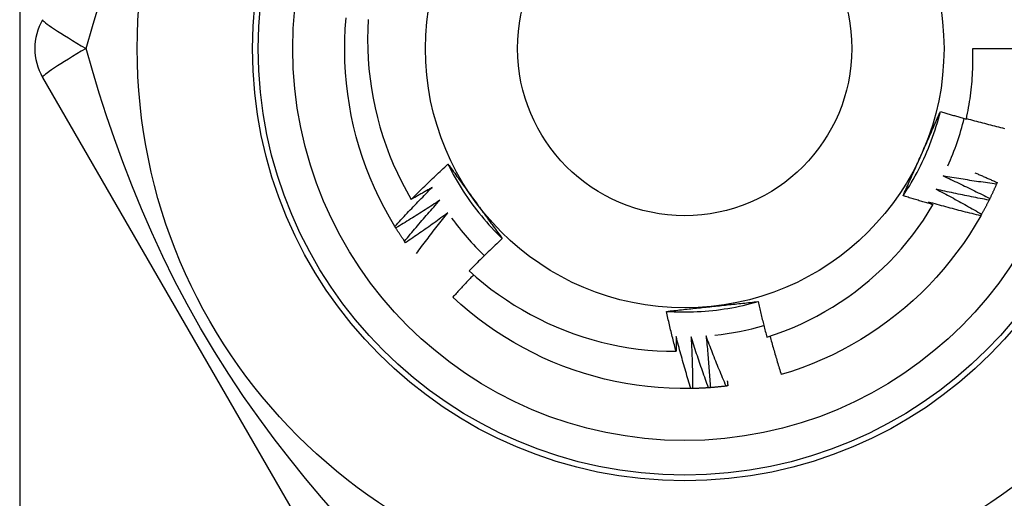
# Model space of a CAD drawing. Header units: inches. Extents: x 5 to 143, y 9 to 75.
# Tile 8 of 125: x 6.9 to 7.236, y 28.334 to 28.497. Entities that reach past the tile are written whole.
import ezdxf

# ---------------------------------------------------------------- set-up
doc = ezdxf.new("R2010")
doc.units = ezdxf.units.IN
doc.header["$MEASUREMENT"] = 0
doc.layers.add('Visible Edges(ANSI)', color=7, linetype='Continuous', lineweight=25)
doc.layers.add('Visible Tangent Edges(ANSI)', color=7, linetype='Continuous', lineweight=25)

msp = doc.modelspace()

# ---------------------------------------------------------------- linework, layer by layer
at = {"layer": 'Visible Edges(ANSI)'}
for p, q in [((7.2253, 28.48718), (7.24302, 28.48718)), ((6.90753, 28.47733), (7.00868, 28.30214)), ((7.23363, 28.44142), (7.23339, 28.44087)), ((7.02821, 28.4259), (7.0279, 28.42642)), ((7.03153, 28.42086), (7.03118, 28.42136)), ((7.1296, 28.37107), (7.129, 28.37105))]:
    msp.add_line(p, q, dxfattribs=at)
at = {"layer": 'Visible Edges(ANSI)', "flags": 128}
for points in [[(7.0279, 28.42642), (7.026, 28.42962), (7.02421, 28.43288), (7.02252, 28.43619), (7.02094, 28.43956), (7.01947, 28.44298), (7.01811, 28.44644), (7.01686, 28.44994), (7.01573, 28.45349), (7.01471, 28.45706), (7.0138, 28.46067), (7.01301, 28.46431), (7.01233, 28.46797), (7.01178, 28.47164), (7.01134, 28.47534), (7.01102, 28.47904), (7.01082, 28.48276), (7.01074, 28.48648), (7.01077, 28.4902), (7.01093, 28.49391), (7.01121, 28.49762)], [(7.01878, 28.49712), (7.01862, 28.49375), (7.01856, 28.49036), (7.01861, 28.48698), (7.01877, 28.4836), (7.01903, 28.48023), (7.0194, 28.47688), (7.01987, 28.47354), (7.02044, 28.47022), (7.02112, 28.46691), (7.0219, 28.46363), (7.02279, 28.46038), (7.02378, 28.45715), (7.02487, 28.45396), (7.02606, 28.45079), (7.02735, 28.44766), (7.02874, 28.44458), (7.03022, 28.44154), (7.0318, 28.43856), (7.03346, 28.43563)], [(7.2231, 28.46308), (7.22331, 28.46407), (7.22351, 28.46506), (7.2237, 28.46606), (7.22388, 28.46705), (7.22405, 28.46805), (7.22421, 28.46905), (7.22435, 28.47005), (7.22449, 28.47105), (7.22462, 28.47205), (7.22474, 28.47305), (7.22485, 28.47406), (7.22494, 28.47506), (7.22503, 28.47607), (7.22511, 28.47708), (7.22517, 28.47808), (7.22523, 28.47909), (7.22527, 28.4801), (7.22531, 28.48111), (7.22533, 28.48212), (7.22535, 28.48313), (7.22535, 28.48414), (7.22535, 28.48515), (7.22533, 28.48616), (7.2253, 28.48718)], [(7.20148, 28.4369), (7.20221, 28.438), (7.20292, 28.43911), (7.20362, 28.44023), (7.2043, 28.44136), (7.20496, 28.4425), (7.20561, 28.44365), (7.20624, 28.44481), (7.20685, 28.44598), (7.20744, 28.44716), (7.20802, 28.44835), (7.20858, 28.44954), (7.20913, 28.45074), (7.20965, 28.45195), (7.21016, 28.45317), (7.21065, 28.45439), (7.21112, 28.45562), (7.21158, 28.45686), (7.21201, 28.45811), (7.21243, 28.45936), (7.21283, 28.46061), (7.21321, 28.46188), (7.21358, 28.46314), (7.21392, 28.46442), (7.21424, 28.4657)], [(7.2078, 28.45115), (7.20807, 28.45176), (7.20834, 28.45237), (7.20861, 28.45298), (7.20889, 28.45359), (7.20916, 28.45419), (7.20943, 28.4548), (7.2097, 28.45541), (7.20997, 28.45602), (7.21024, 28.45662), (7.21051, 28.45723), (7.21078, 28.45784), (7.21104, 28.45844), (7.21131, 28.45905), (7.21158, 28.45965), (7.21185, 28.46026), (7.21212, 28.46086), (7.21238, 28.46147), (7.21265, 28.46207), (7.21292, 28.46268), (7.21318, 28.46328), (7.21345, 28.46388), (7.21372, 28.46449), (7.21398, 28.46509), (7.21425, 28.46569)], [(7.21425, 28.46569), (7.21461, 28.46558), (7.21498, 28.46547), (7.21535, 28.46536), (7.21572, 28.46524), (7.21609, 28.46513), (7.21645, 28.46502), (7.21682, 28.46491), (7.21719, 28.4648), (7.21756, 28.46469), (7.21793, 28.46458), (7.2183, 28.46447), (7.21867, 28.46436), (7.21903, 28.46425), (7.2194, 28.46414), (7.21977, 28.46404), (7.22014, 28.46393), (7.22051, 28.46382), (7.22088, 28.46372), (7.22125, 28.46361), (7.22162, 28.4635), (7.22199, 28.4634), (7.22236, 28.46329), (7.22273, 28.46319), (7.2231, 28.46308)], [(7.22314, 28.46328), (7.22382, 28.46309), (7.2245, 28.4629), (7.22519, 28.46272), (7.22587, 28.46253), (7.22655, 28.46235), (7.22723, 28.46217), (7.22791, 28.46198), (7.2286, 28.4618), (7.22928, 28.46163), (7.22996, 28.46145), (7.23065, 28.46127), (7.23133, 28.4611), (7.23202, 28.46092), (7.2327, 28.46075), (7.23339, 28.46058), (7.23407, 28.46041), (7.23476, 28.46024), (7.23545, 28.46007), (7.23613, 28.45991)], [(7.20149, 28.4369), (7.20175, 28.43749), (7.20201, 28.43808), (7.20227, 28.43867), (7.20253, 28.43926), (7.20279, 28.43985), (7.20305, 28.44044), (7.20331, 28.44104), (7.20357, 28.44163), (7.20383, 28.44222), (7.2041, 28.44281), (7.20436, 28.4434), (7.20462, 28.444), (7.20488, 28.44459), (7.20515, 28.44518), (7.20541, 28.44578), (7.20568, 28.44637), (7.20594, 28.44697), (7.20621, 28.44756), (7.20647, 28.44816), (7.20674, 28.44875), (7.207, 28.44935), (7.20727, 28.44995), (7.20753, 28.45055), (7.2078, 28.45115)], [(7.03346, 28.43563), (7.03398, 28.43614), (7.03449, 28.43665), (7.03501, 28.43717), (7.03552, 28.43768), (7.03604, 28.43819), (7.03655, 28.4387), (7.03707, 28.43921), (7.03759, 28.43971), (7.03811, 28.44022), (7.03863, 28.44072), (7.03916, 28.44123), (7.03968, 28.44173), (7.0402, 28.44223), (7.04073, 28.44274), (7.04125, 28.44324), (7.04178, 28.44374), (7.04231, 28.44424), (7.04284, 28.44473), (7.04337, 28.44523), (7.0439, 28.44573), (7.04443, 28.44622), (7.04496, 28.44671), (7.04549, 28.44721), (7.04603, 28.4477)], [(7.04603, 28.4477), (7.04641, 28.44718), (7.04679, 28.44666), (7.04717, 28.44614), (7.04756, 28.44562), (7.04794, 28.4451), (7.04832, 28.44457), (7.0487, 28.44405), (7.04908, 28.44353), (7.04946, 28.44301), (7.04985, 28.44248), (7.05023, 28.44196), (7.05061, 28.44144), (7.05099, 28.44091), (7.05137, 28.44039), (7.05176, 28.43986), (7.05214, 28.43933), (7.05252, 28.43881), (7.05291, 28.43828), (7.05329, 28.43775), (7.05367, 28.43723), (7.05406, 28.4367), (7.05444, 28.43617), (7.05483, 28.43564), (7.05521, 28.43511)], [(7.04603, 28.4477), (7.04662, 28.44652), (7.04723, 28.44535), (7.04785, 28.44419), (7.04849, 28.44303), (7.04915, 28.44189), (7.04982, 28.44075), (7.05051, 28.43963), (7.05122, 28.43851), (7.05194, 28.43741), (7.05267, 28.43632), (7.05343, 28.43523), (7.0542, 28.43416), (7.05498, 28.4331), (7.05578, 28.43205), (7.0566, 28.43102), (7.05743, 28.42999), (7.05827, 28.42898), (7.05913, 28.42798), (7.06001, 28.42699), (7.06089, 28.42602), (7.0618, 28.42505), (7.06271, 28.42411), (7.06364, 28.42317), (7.06459, 28.42225)], [(7.22603, 28.44474), (7.22635, 28.4446), (7.22666, 28.44447), (7.22698, 28.44433), (7.2273, 28.4442), (7.22762, 28.44406), (7.22793, 28.44393), (7.22825, 28.44379), (7.22857, 28.44365), (7.22889, 28.44352), (7.2292, 28.44338), (7.22952, 28.44324), (7.22984, 28.4431), (7.23015, 28.44296), (7.23047, 28.44283), (7.23079, 28.44269), (7.2311, 28.44255), (7.23142, 28.44241), (7.23173, 28.44227), (7.23205, 28.44213), (7.23236, 28.44199), (7.23268, 28.44185), (7.233, 28.44171), (7.23331, 28.44157), (7.23363, 28.44142)], [(7.21516, 28.44366), (7.21583, 28.44336), (7.2165, 28.44305), (7.21717, 28.44274), (7.21784, 28.44243), (7.21851, 28.44212), (7.21918, 28.4418), (7.21985, 28.44149), (7.22052, 28.44117), (7.22118, 28.44086), (7.22185, 28.44054), (7.22251, 28.44022), (7.22318, 28.4399), (7.22384, 28.43958), (7.22451, 28.43925), (7.22517, 28.43893), (7.22583, 28.4386), (7.22649, 28.43827), (7.22715, 28.43795), (7.22781, 28.43762), (7.22847, 28.43728), (7.22913, 28.43695), (7.22979, 28.43662), (7.23045, 28.43628), (7.23111, 28.43594)], [(7.23339, 28.44087), (7.23263, 28.44097), (7.23186, 28.44107), (7.2311, 28.44117), (7.23034, 28.44128), (7.22958, 28.44138), (7.22882, 28.44149), (7.22806, 28.4416), (7.2273, 28.44171), (7.22654, 28.44182), (7.22578, 28.44193), (7.22502, 28.44204), (7.22426, 28.44216), (7.2235, 28.44228), (7.22274, 28.4424), (7.22198, 28.44252), (7.22123, 28.44264), (7.22047, 28.44276), (7.21971, 28.44288), (7.21895, 28.44301), (7.21819, 28.44314), (7.21743, 28.44327), (7.21668, 28.4434), (7.21592, 28.44353), (7.21516, 28.44366)], [(7.23339, 28.44087), (7.2333, 28.44066), (7.23321, 28.44046), (7.23311, 28.44025), (7.23302, 28.44004), (7.23293, 28.43984), (7.23284, 28.43963), (7.23275, 28.43942), (7.23265, 28.43922), (7.23256, 28.43901), (7.23247, 28.4388), (7.23237, 28.4386), (7.23228, 28.43839), (7.23218, 28.43819), (7.23209, 28.43798), (7.23199, 28.43778), (7.23189, 28.43757), (7.2318, 28.43737), (7.2317, 28.43717), (7.2316, 28.43696), (7.2315, 28.43676), (7.23141, 28.43655), (7.23131, 28.43635), (7.23121, 28.43615), (7.23111, 28.43594)], [(7.0279, 28.42642), (7.02841, 28.42698), (7.02893, 28.42755), (7.02945, 28.42811), (7.02997, 28.42868), (7.0305, 28.42924), (7.03102, 28.4298), (7.03154, 28.43036), (7.03207, 28.43092), (7.03259, 28.43148), (7.03312, 28.43204), (7.03365, 28.4326), (7.03418, 28.43316), (7.03471, 28.43371), (7.03524, 28.43427), (7.03578, 28.43482), (7.03631, 28.43537), (7.03685, 28.43592), (7.03738, 28.43647), (7.03792, 28.43702), (7.03846, 28.43757), (7.039, 28.43812), (7.03954, 28.43866), (7.04008, 28.43921), (7.04063, 28.43975)], [(7.04063, 28.43975), (7.04033, 28.43958), (7.04003, 28.4394), (7.03974, 28.43923), (7.03944, 28.43905), (7.03914, 28.43888), (7.03884, 28.43871), (7.03855, 28.43853), (7.03825, 28.43836), (7.03795, 28.43819), (7.03765, 28.43802), (7.03736, 28.43784), (7.03706, 28.43767), (7.03676, 28.4375), (7.03646, 28.43733), (7.03616, 28.43716), (7.03586, 28.43699), (7.03556, 28.43682), (7.03526, 28.43664), (7.03496, 28.43647), (7.03467, 28.4363), (7.03437, 28.43614), (7.03407, 28.43597), (7.03377, 28.4358), (7.03346, 28.43563)], [(7.21278, 28.43914), (7.21344, 28.4388), (7.21409, 28.43845), (7.21475, 28.43811), (7.2154, 28.43777), (7.21605, 28.43742), (7.2167, 28.43707), (7.21735, 28.43673), (7.218, 28.43638), (7.21865, 28.43602), (7.2193, 28.43567), (7.21995, 28.43532), (7.22059, 28.43496), (7.22124, 28.43461), (7.22189, 28.43425), (7.22253, 28.43389), (7.22318, 28.43353), (7.22382, 28.43317), (7.22446, 28.43281), (7.22511, 28.43244), (7.22575, 28.43208), (7.22639, 28.43171), (7.22703, 28.43134), (7.22767, 28.43097), (7.22831, 28.4306)], [(7.23084, 28.4354), (7.23008, 28.43554), (7.22933, 28.43568), (7.22858, 28.43582), (7.22782, 28.43597), (7.22707, 28.43611), (7.22631, 28.43626), (7.22556, 28.43641), (7.22481, 28.43655), (7.22405, 28.43671), (7.2233, 28.43686), (7.22255, 28.43701), (7.22179, 28.43717), (7.22104, 28.43732), (7.22029, 28.43748), (7.21954, 28.43764), (7.21879, 28.4378), (7.21804, 28.43796), (7.21728, 28.43813), (7.21653, 28.43829), (7.21578, 28.43846), (7.21503, 28.43862), (7.21428, 28.43879), (7.21353, 28.43897), (7.21278, 28.43914)], [(7.0432, 28.43534), (7.04259, 28.43493), (7.04197, 28.43453), (7.04136, 28.43412), (7.04074, 28.43372), (7.04012, 28.43332), (7.0395, 28.43292), (7.03888, 28.43252), (7.03826, 28.43212), (7.03764, 28.43172), (7.03701, 28.43132), (7.03639, 28.43093), (7.03577, 28.43053), (7.03514, 28.43014), (7.03452, 28.42975), (7.03389, 28.42936), (7.03326, 28.42897), (7.03263, 28.42858), (7.032, 28.4282), (7.03137, 28.42781), (7.03074, 28.42743), (7.03011, 28.42704), (7.02948, 28.42666), (7.02885, 28.42628), (7.02821, 28.4259)], [(7.03118, 28.42136), (7.03167, 28.42195), (7.03216, 28.42255), (7.03265, 28.42314), (7.03314, 28.42373), (7.03363, 28.42432), (7.03413, 28.42491), (7.03462, 28.42549), (7.03512, 28.42608), (7.03561, 28.42667), (7.03611, 28.42725), (7.03661, 28.42783), (7.03711, 28.42842), (7.03761, 28.429), (7.03811, 28.42958), (7.03862, 28.43016), (7.03912, 28.43074), (7.03963, 28.43132), (7.04014, 28.4319), (7.04064, 28.43247), (7.04115, 28.43305), (7.04166, 28.43362), (7.04218, 28.4342), (7.04269, 28.43477), (7.0432, 28.43534)], [(7.05521, 28.43511), (7.0556, 28.43457), (7.056, 28.43403), (7.05639, 28.43349), (7.05678, 28.43295), (7.05717, 28.43241), (7.05756, 28.43187), (7.05795, 28.43133), (7.05835, 28.4308), (7.05874, 28.43026), (7.05913, 28.42972), (7.05952, 28.42919), (7.05991, 28.42865), (7.0603, 28.42811), (7.06069, 28.42758), (7.06108, 28.42705), (7.06147, 28.42651), (7.06186, 28.42598), (7.06225, 28.42544), (7.06264, 28.42491), (7.06303, 28.42438), (7.06342, 28.42385), (7.06381, 28.42332), (7.0642, 28.42278), (7.06459, 28.42225)], [(7.15495, 28.38862), (7.15788, 28.3896), (7.16079, 28.39067), (7.16367, 28.39183), (7.1665, 28.39308), (7.1693, 28.39441), (7.17205, 28.39582), (7.17475, 28.39732), (7.17741, 28.39889), (7.18001, 28.40055), (7.18257, 28.40228), (7.18507, 28.40409), (7.18751, 28.40598), (7.1899, 28.40794), (7.19223, 28.40998), (7.1945, 28.41209), (7.19671, 28.41427), (7.19884, 28.41651), (7.2009, 28.41882), (7.20289, 28.42118), (7.20481, 28.42361), (7.20665, 28.42609), (7.20841, 28.42862), (7.21009, 28.43121), (7.21169, 28.43385)], [(7.21169, 28.43385), (7.21126, 28.43397), (7.21084, 28.43409), (7.21041, 28.43421), (7.20998, 28.43434), (7.20956, 28.43446), (7.20913, 28.43459), (7.20871, 28.43471), (7.20828, 28.43483), (7.20786, 28.43496), (7.20743, 28.43509), (7.207, 28.43521), (7.20658, 28.43534), (7.20615, 28.43547), (7.20573, 28.43559), (7.2053, 28.43572), (7.20488, 28.43585), (7.20446, 28.43598), (7.20403, 28.43611), (7.20361, 28.43624), (7.20318, 28.43637), (7.20276, 28.4365), (7.20233, 28.43663), (7.20191, 28.43676), (7.20149, 28.4369)], [(7.21017, 28.43474), (7.21024, 28.43471), (7.2103, 28.43467), (7.21036, 28.43463), (7.21043, 28.43459), (7.21049, 28.43456), (7.21055, 28.43452), (7.21062, 28.43448), (7.21068, 28.43445), (7.21074, 28.43441), (7.21081, 28.43437), (7.21087, 28.43433), (7.21093, 28.4343), (7.211, 28.43426), (7.21106, 28.43422), (7.21112, 28.43419), (7.21119, 28.43415), (7.21125, 28.43411), (7.21131, 28.43407), (7.21137, 28.43404), (7.21144, 28.434), (7.2115, 28.43396), (7.21156, 28.43392), (7.21163, 28.43389), (7.21169, 28.43385)], [(7.22801, 28.43008), (7.22727, 28.43026), (7.22652, 28.43043), (7.22577, 28.43062), (7.22503, 28.4308), (7.22428, 28.43098), (7.22354, 28.43117), (7.22279, 28.43135), (7.22205, 28.43154), (7.2213, 28.43173), (7.22056, 28.43192), (7.21981, 28.43211), (7.21907, 28.43231), (7.21833, 28.4325), (7.21758, 28.4327), (7.21684, 28.4329), (7.2161, 28.4331), (7.21536, 28.4333), (7.21462, 28.4335), (7.21388, 28.4337), (7.21313, 28.43391), (7.21239, 28.43411), (7.21165, 28.43432), (7.21091, 28.43453), (7.21017, 28.43474)], [(7.23084, 28.4354), (7.23074, 28.4352), (7.23064, 28.435), (7.23054, 28.4348), (7.23043, 28.4346), (7.23033, 28.43439), (7.23023, 28.43419), (7.23012, 28.43399), (7.23002, 28.43379), (7.22992, 28.43359), (7.22981, 28.43339), (7.22971, 28.43319), (7.2296, 28.43299), (7.2295, 28.43279), (7.22939, 28.43259), (7.22928, 28.43239), (7.22918, 28.43219), (7.22907, 28.43199), (7.22896, 28.43179), (7.22885, 28.43159), (7.22875, 28.4314), (7.22864, 28.4312), (7.22853, 28.431), (7.22842, 28.4308), (7.22831, 28.4306)], [(7.23111, 28.43594), (7.2311, 28.43592), (7.23109, 28.4359), (7.23107, 28.43588), (7.23106, 28.43585), (7.23105, 28.43583), (7.23104, 28.43581), (7.23103, 28.43579), (7.23102, 28.43576), (7.23101, 28.43574), (7.231, 28.43572), (7.23099, 28.4357), (7.23097, 28.43567), (7.23096, 28.43565), (7.23095, 28.43563), (7.23094, 28.43561), (7.23093, 28.43558), (7.23092, 28.43556), (7.23091, 28.43554), (7.2309, 28.43552), (7.23088, 28.43549), (7.23087, 28.43547), (7.23086, 28.43545), (7.23085, 28.43543), (7.23084, 28.4354)], [(7.04601, 28.43107), (7.04541, 28.43063), (7.04482, 28.43019), (7.04422, 28.42976), (7.04363, 28.42932), (7.04303, 28.42889), (7.04243, 28.42845), (7.04184, 28.42802), (7.04124, 28.42759), (7.04064, 28.42716), (7.04003, 28.42673), (7.03943, 28.42631), (7.03883, 28.42588), (7.03823, 28.42546), (7.03762, 28.42503), (7.03702, 28.42461), (7.03641, 28.42419), (7.0358, 28.42377), (7.03519, 28.42335), (7.03458, 28.42293), (7.03397, 28.42252), (7.03336, 28.4221), (7.03275, 28.42169), (7.03214, 28.42128), (7.03153, 28.42086)], [(7.03524, 28.41718), (7.03568, 28.41777), (7.03612, 28.41835), (7.03655, 28.41894), (7.03699, 28.41953), (7.03743, 28.42011), (7.03788, 28.42069), (7.03832, 28.42128), (7.03876, 28.42186), (7.03921, 28.42244), (7.03965, 28.42302), (7.0401, 28.4236), (7.04055, 28.42418), (7.041, 28.42476), (7.04145, 28.42534), (7.0419, 28.42591), (7.04235, 28.42649), (7.0428, 28.42706), (7.04326, 28.42764), (7.04371, 28.42821), (7.04417, 28.42878), (7.04463, 28.42936), (7.04509, 28.42993), (7.04555, 28.4305), (7.04601, 28.43107)], [(7.22831, 28.4306), (7.2283, 28.43058), (7.22828, 28.43056), (7.22827, 28.43054), (7.22826, 28.43052), (7.22825, 28.43049), (7.22823, 28.43047), (7.22822, 28.43045), (7.22821, 28.43043), (7.2282, 28.43041), (7.22819, 28.43038), (7.22817, 28.43036), (7.22816, 28.43034), (7.22815, 28.43032), (7.22814, 28.4303), (7.22812, 28.43027), (7.22811, 28.43025), (7.2281, 28.43023), (7.22809, 28.43021), (7.22807, 28.43019), (7.22806, 28.43017), (7.22805, 28.43014), (7.22804, 28.43012), (7.22803, 28.4301), (7.22801, 28.43008)], [(7.22801, 28.43008), (7.22613, 28.42687), (7.22415, 28.42372), (7.22207, 28.42064), (7.21989, 28.41762), (7.21761, 28.41468), (7.21524, 28.41181), (7.21279, 28.40902), (7.21024, 28.40631), (7.20761, 28.40368), (7.20489, 28.40114), (7.20209, 28.39868), (7.19922, 28.39632), (7.19627, 28.39405), (7.19326, 28.39187), (7.19017, 28.3898), (7.18702, 28.38782), (7.18381, 28.38594), (7.18053, 28.38417), (7.17721, 28.38251), (7.17383, 28.38095), (7.1704, 28.3795), (7.16693, 28.37816), (7.16342, 28.37693), (7.15987, 28.37582)], [(7.03118, 28.42136), (7.03105, 28.42155), (7.03093, 28.42173), (7.0308, 28.42192), (7.03067, 28.42211), (7.03055, 28.42229), (7.03042, 28.42248), (7.03029, 28.42267), (7.03017, 28.42286), (7.03004, 28.42305), (7.02992, 28.42324), (7.0298, 28.42342), (7.02967, 28.42361), (7.02955, 28.4238), (7.02942, 28.42399), (7.0293, 28.42418), (7.02918, 28.42437), (7.02906, 28.42456), (7.02894, 28.42475), (7.02881, 28.42494), (7.02869, 28.42514), (7.02857, 28.42533), (7.02845, 28.42552), (7.02833, 28.42571), (7.02821, 28.4259)], [(7.06459, 28.42225), (7.0641, 28.4218), (7.06362, 28.42135), (7.06314, 28.4209), (7.06266, 28.42045), (7.06218, 28.42), (7.06171, 28.41955), (7.06123, 28.4191), (7.06075, 28.41864), (7.06028, 28.41819), (7.0598, 28.41773), (7.05933, 28.41727), (7.05885, 28.41682), (7.05838, 28.41636), (7.05791, 28.4159), (7.05744, 28.41544), (7.05697, 28.41498), (7.0565, 28.41452), (7.05603, 28.41405), (7.05556, 28.41359), (7.0551, 28.41313), (7.05463, 28.41266), (7.05417, 28.4122), (7.0537, 28.41173), (7.05324, 28.41126)], [(7.05324, 28.41126), (7.05566, 28.40911), (7.05815, 28.40704), (7.06069, 28.40505), (7.0633, 28.40314), (7.06596, 28.40131), (7.06867, 28.39956), (7.07144, 28.3979), (7.07426, 28.39632), (7.07713, 28.39482), (7.08005, 28.39342), (7.08301, 28.3921), (7.08602, 28.39088), (7.08905, 28.38975), (7.09212, 28.38872), (7.09521, 28.38778), (7.09833, 28.38694), (7.10148, 28.3862), (7.10464, 28.38556), (7.10782, 28.38501), (7.11102, 28.38456), (7.11424, 28.38422), (7.11746, 28.38397), (7.1207, 28.38382), (7.12394, 28.38378)], [(7.05476, 28.40989), (7.05446, 28.40958), (7.05416, 28.40926), (7.05386, 28.40895), (7.05357, 28.40863), (7.05327, 28.40832), (7.05297, 28.408), (7.05267, 28.40768), (7.05238, 28.40736), (7.05208, 28.40705), (7.05178, 28.40673), (7.05149, 28.40641), (7.05119, 28.40609), (7.05089, 28.40577), (7.0506, 28.40545), (7.0503, 28.40513), (7.05001, 28.40481), (7.04972, 28.40449), (7.04942, 28.40417), (7.04913, 28.40385), (7.04884, 28.40352), (7.04854, 28.4032), (7.04825, 28.40288), (7.04796, 28.40256), (7.04767, 28.40223)], [(7.129, 28.37105), (7.12528, 28.37105), (7.12156, 28.37116), (7.11785, 28.37139), (7.11415, 28.37173), (7.11045, 28.3722), (7.10678, 28.37279), (7.10313, 28.37349), (7.0995, 28.37431), (7.0959, 28.37524), (7.09233, 28.37629), (7.0888, 28.37745), (7.0853, 28.37873), (7.08185, 28.38012), (7.07844, 28.38161), (7.07509, 28.38322), (7.07179, 28.38493), (7.06854, 28.38675), (7.06535, 28.38867), (7.06223, 28.39069), (7.05917, 28.39281), (7.05618, 28.39503), (7.05327, 28.39734), (7.05043, 28.39974), (7.04767, 28.40223)], [(7.12064, 28.39743), (7.12196, 28.39735), (7.12327, 28.39729), (7.12459, 28.39724), (7.12591, 28.39722), (7.12723, 28.39722), (7.12855, 28.39723), (7.12987, 28.39727), (7.13119, 28.39732), (7.1325, 28.39739), (7.13382, 28.39749), (7.13513, 28.3976), (7.13645, 28.39773), (7.13776, 28.39788), (7.13907, 28.39805), (7.14037, 28.39823), (7.14167, 28.39844), (7.14297, 28.39866), (7.14427, 28.39891), (7.14556, 28.39917), (7.14685, 28.39945), (7.14813, 28.39976), (7.14941, 28.40008), (7.15069, 28.40041), (7.15196, 28.40077)], [(7.13614, 28.39908), (7.1368, 28.39915), (7.13746, 28.39922), (7.13813, 28.39929), (7.13879, 28.39936), (7.13945, 28.39943), (7.14012, 28.3995), (7.14078, 28.39957), (7.14144, 28.39964), (7.1421, 28.39971), (7.14276, 28.39978), (7.14342, 28.39985), (7.14408, 28.39992), (7.14474, 28.39999), (7.14539, 28.40006), (7.14605, 28.40013), (7.14671, 28.4002), (7.14737, 28.40027), (7.14802, 28.40034), (7.14868, 28.40041), (7.14933, 28.40048), (7.14999, 28.40055), (7.15065, 28.40063), (7.1513, 28.4007), (7.15196, 28.40077)], [(7.15196, 28.40077), (7.15207, 28.40026), (7.15219, 28.39975), (7.15231, 28.39925), (7.15243, 28.39874), (7.15255, 28.39823), (7.15267, 28.39772), (7.15279, 28.39721), (7.15291, 28.39671), (7.15303, 28.3962), (7.15315, 28.39569), (7.15328, 28.39519), (7.1534, 28.39468), (7.15353, 28.39417), (7.15365, 28.39367), (7.15378, 28.39316), (7.15391, 28.39266), (7.15403, 28.39215), (7.15416, 28.39164), (7.15429, 28.39114), (7.15442, 28.39063), (7.15455, 28.39013), (7.15468, 28.38963), (7.15482, 28.38912), (7.15495, 28.38862)], [(7.12064, 28.39742), (7.12128, 28.39749), (7.12192, 28.39756), (7.12256, 28.39763), (7.12321, 28.3977), (7.12385, 28.39777), (7.12449, 28.39784), (7.12513, 28.39791), (7.12578, 28.39798), (7.12642, 28.39805), (7.12707, 28.39812), (7.12771, 28.39819), (7.12836, 28.39826), (7.129, 28.39833), (7.12965, 28.39839), (7.13029, 28.39846), (7.13094, 28.39853), (7.13159, 28.3986), (7.13223, 28.39867), (7.13288, 28.39874), (7.13353, 28.3988), (7.13418, 28.39887), (7.13483, 28.39894), (7.13548, 28.39901), (7.13614, 28.39908)], [(7.12394, 28.38378), (7.12379, 28.38435), (7.12365, 28.38491), (7.1235, 28.38548), (7.12336, 28.38604), (7.12321, 28.38661), (7.12307, 28.38718), (7.12293, 28.38775), (7.12279, 28.38831), (7.12265, 28.38888), (7.12251, 28.38945), (7.12237, 28.39002), (7.12223, 28.39058), (7.12209, 28.39115), (7.12196, 28.39172), (7.12182, 28.39229), (7.12169, 28.39286), (7.12155, 28.39343), (7.12142, 28.394), (7.12129, 28.39457), (7.12116, 28.39514), (7.12103, 28.39571), (7.1209, 28.39628), (7.12077, 28.39685), (7.12064, 28.39742)], [(7.12397, 28.38879), (7.12397, 28.38858), (7.12397, 28.38837), (7.12397, 28.38817), (7.12397, 28.38796), (7.12397, 28.38775), (7.12397, 28.38754), (7.12397, 28.38733), (7.12397, 28.38712), (7.12397, 28.38691), (7.12397, 28.3867), (7.12396, 28.38649), (7.12396, 28.38629), (7.12396, 28.38608), (7.12396, 28.38587), (7.12396, 28.38566), (7.12396, 28.38545), (7.12396, 28.38524), (7.12396, 28.38503), (7.12395, 28.38482), (7.12395, 28.38462), (7.12395, 28.38441), (7.12395, 28.3842), (7.12394, 28.38399), (7.12394, 28.38378)], [(7.129, 28.37105), (7.12877, 28.37179), (7.12855, 28.37252), (7.12833, 28.37326), (7.12811, 28.37399), (7.12789, 28.37473), (7.12767, 28.37546), (7.12745, 28.3762), (7.12723, 28.37694), (7.12702, 28.37767), (7.12681, 28.37841), (7.12659, 28.37915), (7.12638, 28.37989), (7.12617, 28.38063), (7.12597, 28.38137), (7.12576, 28.38211), (7.12556, 28.38285), (7.12535, 28.38359), (7.12515, 28.38433), (7.12495, 28.38507), (7.12475, 28.38582), (7.12455, 28.38656), (7.12436, 28.3873), (7.12416, 28.38805), (7.12397, 28.38879)], [(7.12908, 28.38877), (7.12912, 28.38804), (7.12915, 28.3873), (7.12919, 28.38656), (7.12922, 28.38583), (7.12926, 28.38509), (7.12929, 28.38435), (7.12932, 28.38361), (7.12935, 28.38288), (7.12937, 28.38214), (7.1294, 28.3814), (7.12942, 28.38066), (7.12945, 28.37993), (7.12947, 28.37919), (7.12949, 28.37845), (7.12951, 28.37771), (7.12952, 28.37697), (7.12954, 28.37624), (7.12955, 28.3755), (7.12956, 28.37476), (7.12957, 28.37402), (7.12958, 28.37328), (7.12959, 28.37254), (7.1296, 28.3718), (7.1296, 28.37107)], [(7.13503, 28.37132), (7.13476, 28.37204), (7.1345, 28.37276), (7.13424, 28.37349), (7.13398, 28.37421), (7.13372, 28.37493), (7.13346, 28.37566), (7.13321, 28.37638), (7.13295, 28.3771), (7.1327, 28.37783), (7.13245, 28.37856), (7.1322, 28.37928), (7.13195, 28.38001), (7.13171, 28.38074), (7.13146, 28.38146), (7.13122, 28.38219), (7.13097, 28.38292), (7.13073, 28.38365), (7.13049, 28.38438), (7.13025, 28.38511), (7.13001, 28.38584), (7.12978, 28.38658), (7.12954, 28.38731), (7.12931, 28.38804), (7.12908, 28.38877)], [(7.13418, 28.38902), (7.13426, 28.38829), (7.13434, 28.38755), (7.13441, 28.38682), (7.13448, 28.38608), (7.13455, 28.38535), (7.13462, 28.38462), (7.13469, 28.38388), (7.13476, 28.38315), (7.13482, 28.38241), (7.13489, 28.38167), (7.13495, 28.38094), (7.13501, 28.3802), (7.13507, 28.37947), (7.13513, 28.37873), (7.13518, 28.378), (7.13524, 28.37726), (7.13529, 28.37652), (7.13534, 28.37579), (7.1354, 28.37505), (7.13544, 28.37431), (7.13549, 28.37358), (7.13554, 28.37284), (7.13558, 28.3721), (7.13563, 28.37136)], [(7.14103, 28.3719), (7.14073, 28.37261), (7.14043, 28.37331), (7.14013, 28.37402), (7.13983, 28.37473), (7.13954, 28.37544), (7.13924, 28.37615), (7.13895, 28.37686), (7.13866, 28.37757), (7.13837, 28.37828), (7.13808, 28.37899), (7.13779, 28.3797), (7.13751, 28.38042), (7.13722, 28.38113), (7.13694, 28.38185), (7.13666, 28.38256), (7.13638, 28.38328), (7.1361, 28.38399), (7.13582, 28.38471), (7.13554, 28.38543), (7.13527, 28.38614), (7.135, 28.38686), (7.13472, 28.38758), (7.13445, 28.3883), (7.13418, 28.38902)], [(7.15599, 28.38895), (7.15614, 28.3884), (7.1563, 28.38786), (7.15645, 28.38731), (7.1566, 28.38676), (7.15676, 28.38621), (7.15692, 28.38566), (7.15707, 28.38511), (7.15723, 28.38456), (7.15739, 28.38401), (7.15755, 28.38347), (7.15771, 28.38292), (7.15787, 28.38237), (7.15803, 28.38182), (7.1582, 28.38128), (7.15836, 28.38073), (7.15852, 28.38018), (7.15869, 28.37964), (7.15886, 28.37909), (7.15902, 28.37855), (7.15919, 28.378), (7.15936, 28.37745), (7.15953, 28.37691), (7.1597, 28.37636), (7.15987, 28.37582)], [(7.14143, 28.37374), (7.14144, 28.37367), (7.14144, 28.3736), (7.14145, 28.37352), (7.14146, 28.37345), (7.14147, 28.37337), (7.14148, 28.3733), (7.14149, 28.37323), (7.14149, 28.37315), (7.1415, 28.37308), (7.14151, 28.37301), (7.14152, 28.37293), (7.14153, 28.37286), (7.14154, 28.37279), (7.14154, 28.37271), (7.14155, 28.37264), (7.14156, 28.37256), (7.14157, 28.37249), (7.14158, 28.37242), (7.14159, 28.37234), (7.14159, 28.37227), (7.1416, 28.3722), (7.14161, 28.37212), (7.14162, 28.37205), (7.14163, 28.37197)], [(7.13503, 28.37132), (7.1348, 28.3713), (7.13457, 28.37129), (7.13435, 28.37127), (7.13412, 28.37126), (7.1339, 28.37125), (7.13367, 28.37123), (7.13345, 28.37122), (7.13322, 28.37121), (7.13299, 28.3712), (7.13277, 28.37118), (7.13254, 28.37117), (7.13232, 28.37116), (7.13209, 28.37115), (7.13186, 28.37114), (7.13164, 28.37113), (7.13141, 28.37112), (7.13119, 28.37111), (7.13096, 28.37111), (7.13073, 28.3711), (7.13051, 28.37109), (7.13028, 28.37108), (7.13006, 28.37108), (7.12983, 28.37107), (7.1296, 28.37107)], [(7.13563, 28.37136), (7.1356, 28.37136), (7.13558, 28.37136), (7.13555, 28.37136), (7.13553, 28.37136), (7.1355, 28.37135), (7.13548, 28.37135), (7.13545, 28.37135), (7.13543, 28.37135), (7.1354, 28.37135), (7.13538, 28.37135), (7.13535, 28.37134), (7.13533, 28.37134), (7.1353, 28.37134), (7.13528, 28.37134), (7.13525, 28.37134), (7.13523, 28.37133), (7.1352, 28.37133), (7.13518, 28.37133), (7.13515, 28.37133), (7.13513, 28.37133), (7.1351, 28.37133), (7.13508, 28.37132), (7.13505, 28.37132), (7.13503, 28.37132)], [(7.14103, 28.3719), (7.1408, 28.37187), (7.14058, 28.37185), (7.14035, 28.37182), (7.14013, 28.37179), (7.1399, 28.37177), (7.13968, 28.37174), (7.13945, 28.37172), (7.13923, 28.37169), (7.13901, 28.37167), (7.13878, 28.37165), (7.13856, 28.37162), (7.13833, 28.3716), (7.13811, 28.37158), (7.13788, 28.37156), (7.13766, 28.37154), (7.13743, 28.37151), (7.1372, 28.37149), (7.13698, 28.37147), (7.13675, 28.37145), (7.13653, 28.37144), (7.1363, 28.37142), (7.13608, 28.3714), (7.13585, 28.37138), (7.13563, 28.37136)], [(7.14163, 28.37197), (7.1416, 28.37197), (7.14158, 28.37197), (7.14155, 28.37197), (7.14153, 28.37196), (7.1415, 28.37196), (7.14148, 28.37196), (7.14145, 28.37195), (7.14143, 28.37195), (7.1414, 28.37195), (7.14138, 28.37194), (7.14135, 28.37194), (7.14133, 28.37194), (7.1413, 28.37193), (7.14128, 28.37193), (7.14125, 28.37193), (7.14123, 28.37192), (7.1412, 28.37192), (7.14118, 28.37192), (7.14115, 28.37191), (7.14113, 28.37191), (7.1411, 28.37191), (7.14108, 28.37191), (7.14105, 28.3719), (7.14103, 28.3719)]]:
    msp.add_lwpolyline(points, dxfattribs=at)
at = {"layer": 'Visible Edges(ANSI)'}
for radius in [0.18701, 0.13386, 0.08858]:
    msp.add_circle((7.12688, 28.48718), radius, dxfattribs=at)
for centre, radius, start, end in [((6.92458, 28.48718), 0.01969, 150, 210), ((7.12688, 28.48718), 0.09843, 336.0181, 345.9569), ((7.12688, 28.48718), 0.09843, 216.0181, 225.9569), ((7.12688, 28.48718), 0.09843, 276.0181, 285.9569)]:
    msp.add_arc(centre, radius, start, end, dxfattribs=at)
at = {"layer": 'Visible Tangent Edges(ANSI)'}
msp.add_line((6.89973, 55.42898), (6.89973, 28.12018), dxfattribs=at)
at = {"layer": 'Visible Tangent Edges(ANSI)', "flags": 128}
for points in [[(6.92238, 28.48718), (6.92458, 28.4947), (6.92692, 28.50235)], [(7.00828, 28.32765), (7.00281, 28.33391), (6.99738, 28.34037), (6.99198, 28.34703), (6.98665, 28.35391), (6.9814, 28.36101), (6.97623, 28.36836), (6.97117, 28.37595), (6.96625, 28.38375), (6.96149, 28.39174), (6.95696, 28.39984), (6.95266, 28.40801), (6.94862, 28.41619), (6.94484, 28.42435), (6.94132, 28.43245), (6.93803, 28.44049), (6.93497, 28.44847), (6.93211, 28.45639), (6.92943, 28.46422), (6.92693, 28.47198), (6.92458, 28.47964), (6.92238, 28.48717)]]:
    msp.add_lwpolyline(points, dxfattribs=at)
at = {"layer": 'Visible Tangent Edges(ANSI)'}
for radius in [0.14764, 0.14567, 0.05709]:
    msp.add_circle((7.12688, 28.48718), radius, dxfattribs=at)
for major_axis, start_param, end_param in [((-0.01705, 0.00984), 0, 1.474012), ((-0.01705, -0.00984), 4.809173, 6.283185)]:
    msp.add_ellipse((6.92458, 28.48718), major_axis=major_axis, ratio=0.056054, start_param=start_param, end_param=end_param, dxfattribs=at)

doc.saveas('drawing.dxf')
